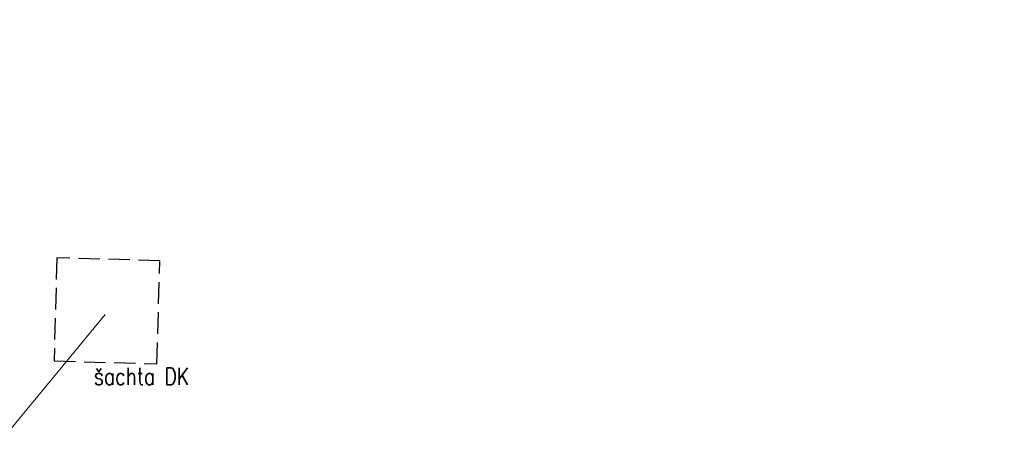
# Model space of a CAD drawing. Header units: millimetres. Extents: x 915 to 59085, y -9222 to 43090.
# Tile 65 of 79: x 4139 to 9874, y 11164 to 13623. Entities that reach past the tile are written whole.
import ezdxf
from ezdxf import colors
from ezdxf.entities.mleader import LeaderData, LeaderLine
from ezdxf.math import Vec2, Vec3

# ---------------------------------------------------------------- set-up
doc = ezdxf.new("R2010")
doc.units = ezdxf.units.MM
doc.header["$LTSCALE"] = 50
doc.linetypes.add('A_CARA_07', pattern=[7, 5, -2])
for name, color, linetype, lineweight in [('AG_kanal', 8, 'G_POTR_626_PN', 13), ('CA_KOTY', 3, 'Continuous', 25), ('CA_TEXT25', 7, 'Continuous', 25)]:
    doc.layers.add(name, color=color, linetype=linetype, lineweight=lineweight)
doc.layers.add('ca_stav_pohra', color=9, linetype='Continuous')
doc.layers.add('Obrysy', color=2, linetype='Continuous')
doc.styles.add('ROMANS', font='romans.shx', dxfattribs={"width": 0.8})
doc.linetypes.add('G_POTR_626_PN', pattern='A,0.5,-1,2,-6.5,[8,hpfmlin.shx,S=1,R=0,X=0,Y=0],-6.5,2,-1,0.5', length=20)

# ---------------------------------------------------------------- blocks, each defined once
blk = doc.blocks.new('_Dot')
at = {"layer": 'Obrysy', "color": 0, "lineweight": -2}
blk.add_line((-0.5, 0), (-1, 0), dxfattribs=at)
at = {"layer": 'Obrysy', "color": 0, "const_width": 0.5}
blk.add_lwpolyline([(-0.25, 0, 1), (0.25, 0, 1)], format="xyb", close=True, dxfattribs=at)

msp = doc.modelspace()

# ---------------------------------------------------------------- linework, layer by layer
at = {"layer": 'AG_kanal', "ltscale": 0.7}
msp.add_lwpolyline([(15468.76, 253.28), (15468.76, 153.28), (15351.17, 60.15), (3628.76, 60.15), (3421.41, 251.66), (3421.41, 10437.57), (4637.18, 11908.74)], dxfattribs=at)
at = {"layer": 'ca_stav_pohra', "linetype": 'A_CARA_07', "ltscale": 0.5}
msp.add_lwpolyline([(4355.37, 12237.37), (4338.68, 11637.6), (4938.44, 11620.9), (4955.14, 12220.67), (4355.37, 12237.37)], dxfattribs=at)

# ---------------------------------------------------------------- next in the draw order: texts
at = {"layer": 'CA_KOTY', "insert": (4570.98, 11498.26), "char_height": 100, "attachment_point": 7, "style": 'ROMANS', "bg_fill": 3, "box_fill_scale": 1.05, "bg_fill_color": 256, "bg_fill_transparency": 0}
msp.add_mtext('šachta DK', dxfattribs=at)

# ---------------------------------------------------------------- next in the draw order: leaders
at = {"layer": 'CA_TEXT25'}
ml = msp.add_multileader_mtext('Standard', dxfattribs=at)
ml.set_content("\\A1;DOČASNÉ ZÁPOROVÉ PAŽENÍ(SOUČÁSTÍ NÁVRHU ZHOTOVITELE STAVBY)\\PVÝŠKOVÝ ROZDÍL TERÉNU 2,65m, DÉLKA 14,6m'\\P3,90m, DÉLKA 43,4m'\\P\\P^I", color=256, style='ROMANS')
ml.set_leader_properties()
ml.set_arrow_properties(name='DOT')
ml.build(insert=Vec2(0, 0))
ml.multileader.update_dxf_attribs({"dogleg_length": 50, "arrow_head_size": 25})
ctx = ml.context
ctx.base_point, ctx.char_height, ctx.arrow_head_size, ctx.landing_gap_size, ctx.plane_origin = Vec3(3830.23, 14410.5), 100, 25, 50, Vec3(-6669.57, -1112.35)
ctx.text_align_type = 2
notes = []
notes.append((ctx, [(1, (1, 1, 0), (8281.49, 14410.5), (-1, 0), 96.03, [(1, [(8468.28, 15285.12)], 0, [])])]))
ctx.mtext.insert, ctx.mtext.defined_height, ctx.mtext.alignment, ctx.mtext.line_spacing_factor, ctx.mtext.line_spacing_style, ctx.mtext.flow_direction = Vec3(8135.47, 14460.5), 1.341504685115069e-11, 3, 0.9, 2, 5
ctx.mtext.has_bg_fill, ctx.mtext.bg_color, ctx.mtext.bg_scale_factor, ctx.mtext.bg_transparency, ctx.mtext.use_window_bg_color = 1, -1073741824, 1, 0, 1
for ctx, leaders in notes:
    for number, flags, end, landing, length, lines in leaders:
        leader = LeaderData()
        leader.index, (leader.has_last_leader_line, leader.has_dogleg_vector, leader.attachment_direction) = number, flags
        leader.last_leader_point, leader.dogleg_vector, leader.dogleg_length = Vec3(end), Vec3(landing), length
        for number, points, colour, breaks in lines:
            line = LeaderLine()
            line.index, line.vertices, line.color, line.breaks = number, Vec3.list(points), colors.encode_raw_color(colour), breaks
            leader.lines.append(line)
        ctx.leaders.append(leader)

doc.saveas('drawing.dxf')
